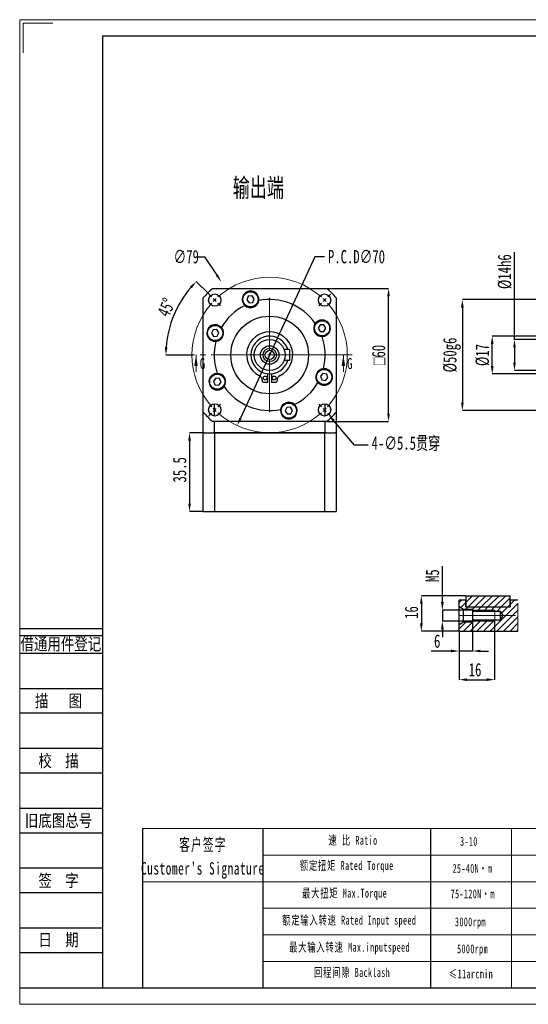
# Model space of a CAD drawing. Header units: millimetres. Extents: x 2117 to 2430, y 242 to 464.
# Tile 1 of 4: x 2117 to 2231, y 242 to 464. Entities that reach past the tile are written whole.
import ezdxf
from ezdxf.enums import TextEntityAlignment as Align

# ---------------------------------------------------------------- set-up
doc = ezdxf.new("R2010")
doc.units = ezdxf.units.MM
for name, pattern in [('CENTER2', [28.575, 19.05, -3.175, 3.175, -3.175]), ('CENTERX2', [20.32, 12.7, -2.54, 2.54, -2.54]), ('PHANTOM', [12.7, 6.35, -1.27, 1.27, -1.27, 1.27, -1.27])]:
    doc.linetypes.add(name, pattern=pattern)
for name, color, linetype in [('2细线层', 4, 'Continuous'), ('3中心线层', 1, 'CENTER2'), ('6文字层', 3, 'Continuous'), ('7标注层', 4, 'Continuous')]:
    doc.layers.add(name, color=color, linetype=linetype)
for name, color, linetype, lineweight in [('SLD-0', 7, 'Continuous', 18), ('图框_外框线', 7, 'Continuous', 18), ('尺寸线层', 3, 'Continuous', 18)]:
    doc.layers.add(name, color=color, linetype=linetype, lineweight=lineweight)
doc.styles.add('SLDTEXTSTYLE0', font='txt', dxfattribs={"width": 0.7})
doc.styles.add('SLDTEXTSTYLE2', font='txt', dxfattribs={"width": 0.7})
doc.styles.add('宋体', font='txt', dxfattribs={"width": 0.8})
doc.styles.add('标准', font='txt', dxfattribs={"width": 0.667})
doc.dimstyles.new('SLDDIMSTYLE0', dxfattribs={"dimtxt": 3, "dimasz": 1.8, "dimexe": 0, "dimexo": 0.0625, "dimgap": 0.75, "dimtad": 0, "dimtih": 1, "dimtoh": 1, "dimlfac": 2, "dimrnd": 1e-09, "dimzin": 12, "dimdsep": 46, "dimtxsty": 'SLDTEXTSTYLE2', "dimsah": 1, "dimcen": 0, "dimadec": 0, "dimazin": 3, "dimtfac": 1, "dimtofl": 0, "dimtmove": 0, "dimatfit": 3, "dimfxl": 1, "dimfrac": 2, "dimtolj": 1, "dimtzin": 12, "dimarcsym": 0})
doc.dimstyles.new('SLDDIMSTYLE1', dxfattribs={"dimtxt": 3, "dimasz": 1.8, "dimexe": 0, "dimexo": 0.0625, "dimgap": 0.75, "dimtad": 1, "dimdec": 4, "dimlfac": 2, "dimzin": 12, "dimdsep": 46, "dimtxsty": 'SLDTEXTSTYLE2', "dimsah": 1, "dimcen": 0.09, "dimazin": 3, "dimtfac": 1, "dimtofl": 0, "dimtmove": 0, "dimatfit": 3, "dimfxl": 1, "dimfrac": 2, "dimtolj": 1, "dimtzin": 12, "dimarcsym": 0})
doc.dimstyles.new('SLDDIMSTYLE2', dxfattribs={"dimtxt": 3, "dimasz": 1.8, "dimexe": 0, "dimexo": 0.0625, "dimgap": 0.75, "dimtad": 1, "dimlfac": 2, "dimrnd": 1e-09, "dimzin": 12, "dimdsep": 46, "dimtxsty": 'SLDTEXTSTYLE2', "dimsah": 1, "dimcen": 0.09, "dimadec": 0, "dimazin": 3, "dimtfac": 1, "dimtofl": 0, "dimtmove": 0, "dimatfit": 3, "dimfxl": 1, "dimfrac": 2, "dimtolj": 1, "dimtzin": 12, "dimarcsym": 0})
doc.dimstyles.new('SLDDIMSTYLE3', dxfattribs={"dimtxt": 3, "dimasz": 1.8, "dimexe": 0, "dimexo": 0.0625, "dimgap": 0.75, "dimtad": 0, "dimtih": 1, "dimtoh": 1, "dimlfac": 2, "dimrnd": 1e-09, "dimzin": 12, "dimdsep": 46, "dimtxsty": 'SLDTEXTSTYLE2', "dimsah": 1, "dimcen": 0, "dimadec": 0, "dimazin": 3, "dimtfac": 1, "dimtofl": 0, "dimtmove": 0, "dimatfit": 3, "dimfxl": 1, "dimfrac": 2, "dimtolj": 1, "dimtzin": 12, "dimarcsym": 0})
doc.dimstyles.new('SLDDIMSTYLE4', dxfattribs={"dimtxt": 3, "dimasz": 1.8, "dimexe": 0, "dimexo": 0.0625, "dimgap": 0.75, "dimtad": 0, "dimtih": 1, "dimtoh": 1, "dimlfac": 2, "dimrnd": 1e-09, "dimzin": 12, "dimdsep": 46, "dimtxsty": 'SLDTEXTSTYLE2', "dimsah": 1, "dimcen": 0, "dimadec": 0, "dimazin": 3, "dimtfac": 1, "dimtofl": 0, "dimtmove": 0, "dimatfit": 3, "dimfxl": 1, "dimfrac": 2, "dimtolj": 1, "dimtzin": 12, "dimarcsym": 0})
doc.dimstyles.new('SLDDIMSTYLE5', dxfattribs={"dimtxt": 3, "dimasz": 1.8, "dimexe": 0, "dimexo": 0.0625, "dimgap": 0.75, "dimtad": 1, "dimlfac": 2, "dimrnd": 1e-09, "dimzin": 12, "dimdsep": 46, "dimtxsty": 'SLDTEXTSTYLE2', "dimsah": 1, "dimcen": 0.09, "dimadec": 0, "dimazin": 3, "dimtfac": 1, "dimtofl": 0, "dimtmove": 0, "dimatfit": 3, "dimfxl": 1, "dimfrac": 2, "dimtolj": 1, "dimarcsym": 0})
doc.dimstyles.new('SLDDIMSTYLE6', dxfattribs={"dimtxt": 3, "dimasz": 1.8, "dimexe": 0, "dimexo": 0.0625, "dimgap": 0.75, "dimtad": 1, "dimlfac": 2, "dimrnd": 1e-09, "dimzin": 12, "dimdsep": 46, "dimtxsty": 'SLDTEXTSTYLE2', "dimsah": 1, "dimcen": 0.09, "dimadec": 0, "dimazin": 3, "dimtfac": 1, "dimtmove": 0, "dimatfit": 0, "dimfxl": 1, "dimfrac": 2, "dimtolj": 1, "dimtzin": 12, "dimarcsym": 0})
doc.dimstyles.new('SLDDIMSTYLE9', dxfattribs={"dimtxt": 3, "dimasz": 1.8, "dimexe": 0, "dimexo": 0.0625, "dimgap": 0.75, "dimtad": 1, "dimlfac": 2, "dimrnd": 1e-09, "dimzin": 12, "dimdsep": 46, "dimtxsty": 'SLDTEXTSTYLE2', "dimsah": 1, "dimcen": 0.09, "dimadec": 0, "dimazin": 3, "dimtfac": 1, "dimtofl": 0, "dimtmove": 0, "dimatfit": 3, "dimfxl": 1, "dimfrac": 2, "dimtolj": 1, "dimarcsym": 0})

# ---------------------------------------------------------------- blocks, each defined once
blk = doc.blocks.new('*D48')
at = {"layer": 'Defpoints', "color": 0}
for p in [(2218.64, 328.42), (2215.64, 326.42), (2215.64, 321.95)]:
    blk.add_point(p, dxfattribs=at)
at = {"layer": '尺寸线层', "color": 0, "lineweight": -2}
for p, q in [((2218.64, 328.36), (2218.64, 321.95)), ((2215.64, 326.36), (2215.64, 321.95)), ((2213.84, 321.95), (2209.33, 321.95)), ((2218.64, 321.95), (2215.64, 321.95)), ((2220.44, 321.95), (2222.24, 321.95))]:
    blk.add_line(p, q, dxfattribs=at)
at = {"layer": '尺寸线层', "color": 0}
for points in [[(2213.84, 321.65), (2213.84, 322.25), (2215.64, 321.95)], [(2220.44, 322.25), (2220.44, 321.65), (2218.64, 321.95)]]:
    blk.add_solid(points, dxfattribs=at)
at = {"layer": '尺寸线层', "color": 0, "insert": (2210.69, 325.7), "char_height": 3, "attachment_point": 2, "style": 'SLDTEXTSTYLE2'}
blk.add_mtext('\\A1;6', dxfattribs=at)
blk = doc.blocks.new('*D49')
at = {"layer": 'Defpoints', "color": 0}
for p in [(2223.64, 328.67), (2215.64, 326.42), (2223.64, 315.5)]:
    blk.add_point(p, dxfattribs=at)
at = {"layer": '尺寸线层', "color": 0, "lineweight": -2}
for p, q in [((2223.64, 328.61), (2223.64, 315.5)), ((2215.64, 326.36), (2215.64, 315.5)), ((2217.44, 315.5), (2221.84, 315.5))]:
    blk.add_line(p, q, dxfattribs=at)
at = {"layer": '尺寸线层', "color": 0}
for points in [[(2217.44, 315.8), (2217.44, 315.2), (2215.64, 315.5)], [(2221.84, 315.2), (2221.84, 315.8), (2223.64, 315.5)]]:
    blk.add_solid(points, dxfattribs=at)
at = {"layer": '尺寸线层', "color": 0, "insert": (2219.22, 319.25), "char_height": 3, "attachment_point": 2, "style": 'SLDTEXTSTYLE2'}
blk.add_mtext('\\A1;16', dxfattribs=at)
blk = doc.blocks.new('*D50')
at = {"layer": 'Defpoints', "color": 0}
for p in [(2162.05, 405.11), (2183.85, 372.16)]:
    blk.add_point(p, dxfattribs=at)
at = {"layer": '尺寸线层', "color": 0, "lineweight": -2}
for p, q in [((2156.29, 410.78), (2158.3, 410.78)), ((2158.3, 410.78), (2161.06, 406.61))]:
    blk.add_line(p, q, dxfattribs=at)
at = {"layer": '尺寸线层', "color": 0}
blk.add_solid([(2160.81, 406.44), (2161.31, 406.77), (2162.05, 405.11)], dxfattribs=at)
at = {"layer": '尺寸线层', "color": 0, "insert": (2151.29, 412.28), "char_height": 3, "attachment_point": 1, "style": 'SLDTEXTSTYLE2'}
blk.add_mtext('\\A1;∅79', dxfattribs=at)
blk = doc.blocks.new('*D51')
at = {"layer": 'Defpoints', "color": 0}
for p in [(2159.25, 402.34), (2161.9, 399.68), (2150.36, 394.69), (2155.79, 388.63), (2189.32, 388.63)]:
    blk.add_point(p, dxfattribs=at)
at = {"layer": '尺寸线层', "color": 0, "lineweight": -2}
for p, q in [((2159.21, 402.38), (2156.41, 405.17)), ((2155.73, 388.63), (2149.56, 388.63))]:
    blk.add_line(p, q, dxfattribs=at)
blk.add_arc((2172.95, 388.63), 23.39, 139.4108, 175.5892, dxfattribs=at)
at = {"layer": '尺寸线层', "color": 0}
for points in [[(2155.41, 403.65), (2154.97, 404.06), (2156.41, 405.17)], [(2149.33, 390.45), (2149.93, 390.42), (2149.56, 388.63)]]:
    blk.add_solid(points, dxfattribs=at)
at = {"layer": '尺寸线层', "color": 0, "insert": (2147.48, 398.22), "char_height": 3, "attachment_point": 1, "rotation": 65.1765, "style": 'SLDTEXTSTYLE2'}
blk.add_mtext('\\A1;45%%d', dxfattribs=at)
blk = doc.blocks.new('*D52')
at = {"layer": 'Defpoints', "color": 0}
for p in [(2185.8, 403.63), (2199.73, 403.63), (2185.8, 373.63)]:
    blk.add_point(p, dxfattribs=at)
at = {"layer": '尺寸线层', "color": 0, "lineweight": -2}
for p, q in [((2185.86, 403.63), (2199.73, 403.63)), ((2199.73, 375.43), (2199.73, 401.83)), ((2185.86, 373.63), (2199.73, 373.63))]:
    blk.add_line(p, q, dxfattribs=at)
at = {"layer": '尺寸线层', "color": 0}
for points in [[(2200.03, 401.83), (2199.43, 401.83), (2199.73, 403.63)], [(2199.43, 375.43), (2200.03, 375.43), (2199.73, 373.63)]]:
    blk.add_solid(points, dxfattribs=at)
at = {"layer": '尺寸线层', "color": 0, "insert": (2195.98, 388.63), "char_height": 3, "attachment_point": 2, "rotation": 90, "style": 'SLDTEXTSTYLE2'}
blk.add_mtext('\\A1;{\\fGDT;o}60', dxfattribs=at)
blk = doc.blocks.new('*D53')
at = {"layer": 'Defpoints', "color": 0}
for p in [(2157.95, 371.13), (2154.9, 353.38), (2157.95, 353.38)]:
    blk.add_point(p, dxfattribs=at)
at = {"layer": '尺寸线层', "color": 0, "lineweight": -2}
for p, q in [((2157.89, 371.13), (2154.9, 371.13)), ((2154.9, 369.33), (2154.9, 355.18)), ((2157.89, 353.38), (2154.9, 353.38))]:
    blk.add_line(p, q, dxfattribs=at)
at = {"layer": '尺寸线层', "color": 0}
for points in [[(2155.2, 369.33), (2154.6, 369.33), (2154.9, 371.13)], [(2154.6, 355.18), (2155.2, 355.18), (2154.9, 353.38)]]:
    blk.add_solid(points, dxfattribs=at)
at = {"layer": '尺寸线层', "color": 0, "insert": (2151.15, 362.77), "char_height": 3, "attachment_point": 2, "rotation": 90, "style": 'SLDTEXTSTYLE2'}
blk.add_mtext('\\A1;35.5', dxfattribs=at)
blk = doc.blocks.new('*D54')
at = {"layer": 'Defpoints', "color": 0}
for p in [(2180.28, 404.53), (2165.63, 372.74)]:
    blk.add_point(p, dxfattribs=at)
at = {"layer": '尺寸线层', "color": 0, "lineweight": -2}
for p, q in [((2183.16, 410.78), (2166.38, 374.38)), ((2185.33, 410.78), (2183.16, 410.78))]:
    blk.add_line(p, q, dxfattribs=at)
at = {"layer": '尺寸线层', "color": 0}
blk.add_solid([(2166.11, 374.5), (2166.65, 374.25), (2165.63, 372.74)], dxfattribs=at)
at = {"layer": '尺寸线层', "color": 0, "insert": (2186.08, 412.28), "char_height": 3, "attachment_point": 1, "style": 'SLDTEXTSTYLE2'}
blk.add_mtext('\\A1;P.C.D∅70', dxfattribs=at)
blk = doc.blocks.new('*D55')
at = {"layer": 'Defpoints', "color": 0}
for p in [(2184.44, 377.31), (2186.21, 375.21)]:
    blk.add_point(p, dxfattribs=at)
at = {"layer": '尺寸线层', "color": 0, "lineweight": -2}
for p, q in [((2192.06, 368.32), (2187.38, 373.84)), ((2195.17, 368.32), (2192.06, 368.32))]:
    blk.add_line(p, q, dxfattribs=at)
at = {"layer": '尺寸线层', "color": 0}
blk.add_solid([(2187.61, 374.03), (2187.15, 373.64), (2186.21, 375.21)], dxfattribs=at)
at = {"layer": '尺寸线层', "color": 0, "insert": (2195.92, 370.29), "char_height": 3, "attachment_point": 1, "style": 'SLDTEXTSTYLE2'}
blk.add_mtext('\\A1;4-∅5.5贯穿', dxfattribs=at)
blk = doc.blocks.new('SW_CENTERMARKSYMBOL_0')
at = {"layer": 'SLD-0', "color": 0}
for p, q in [((-0.71, 0.71), (-1.33, 1.33)), ((0, 0), (-0.35, 0.35)), ((0, 0), (0.35, -0.35)), ((12.37, -11.37), (12.37, 0.5)), ((24.75, 0), (24.4, -0.35)), ((24.75, 0), (25.1, 0.35)), ((25.46, 0.71), (26.07, 1.33)), ((0.71, -0.71), (1.33, -1.33)), ((24.04, -0.71), (23.42, -1.33)), ((11.37, -12.37), (-0.5, -12.37)), ((12.37, -12.37), (11.87, -12.37)), ((12.37, -12.37), (12.37, -11.87)), ((12.37, -12.37), (12.37, -12.87)), ((12.37, -12.37), (12.87, -12.37)), ((13.37, -12.37), (25.25, -12.37)), ((12.37, -13.37), (12.37, -25.25)), ((0, -24.75), (0.35, -24.4)), ((0.71, -24.04), (1.33, -23.42)), ((24.04, -24.04), (23.42, -23.42)), ((24.75, -24.75), (24.4, -24.4)), ((-0.71, -25.46), (-1.33, -26.07)), ((0, -24.75), (-0.35, -25.1)), ((24.75, -24.75), (25.1, -25.1)), ((25.46, -25.46), (26.07, -26.07))]:
    blk.add_line(p, q, dxfattribs=at)
for start, end in [(48.274, 131.726), (133.363, 135), (45, 46.637), (43.363, 45), (138.274, 221.726), (135, 136.637), (318.274, 41.726), (223.363, 225), (315, 316.637), (225, 226.637), (228.274, 311.726), (313.363, 315)]:
    blk.add_arc((12.37, -12.37), 17.5, start, end, dxfattribs=at)
blk = doc.blocks.new('SW_CENTERMARKSYMBOL_1')
at = {"layer": 'SLD-0', "color": 0}
for p, q in [((-0.71, 0.71), (-0.94, 0.94)), ((0, 0), (-0.35, 0.35)), ((0, 0), (0.35, -0.35)), ((12.37, -11.37), (12.37, 0.5)), ((24.75, 0), (24.4, -0.35)), ((24.75, 0), (25.1, 0.35)), ((25.46, 0.71), (25.69, 0.94)), ((0.71, -0.71), (0.94, -0.94)), ((24.04, -0.71), (23.81, -0.94)), ((11.37, -12.37), (-0.5, -12.37)), ((12.37, -12.37), (11.87, -12.37)), ((12.37, -12.37), (12.37, -11.87)), ((12.37, -12.37), (12.37, -12.87)), ((12.37, -12.37), (12.87, -12.37)), ((13.37, -12.37), (25.25, -12.37)), ((12.37, -13.37), (12.37, -25.25)), ((0, -24.75), (0.35, -24.4)), ((0.71, -24.04), (0.94, -23.81)), ((24.04, -24.04), (23.81, -23.81)), ((24.75, -24.75), (24.4, -24.4)), ((-0.71, -25.46), (-0.94, -25.69)), ((0, -24.75), (-0.35, -25.1)), ((24.75, -24.75), (25.1, -25.1)), ((25.46, -25.46), (25.69, -25.69))]:
    blk.add_line(p, q, dxfattribs=at)
for start, end in [(48.274, 131.726), (133.363, 135), (45, 46.637), (43.363, 45), (138.274, 221.726), (135, 136.637), (318.274, 41.726), (223.363, 225), (315, 316.637), (225, 226.637), (228.274, 311.726), (313.363, 315)]:
    blk.add_arc((12.37, -12.37), 17.5, start, end, dxfattribs=at)
blk = doc.blocks.new('*D56')
at = {"layer": 'Defpoints', "color": 0}
for p in [(2233.89, 392.13), (2228.1, 385.13), (2233.89, 385.13)]:
    blk.add_point(p, dxfattribs=at)
at = {"layer": '尺寸线层', "color": 0, "lineweight": -2}
for p, q in [((2228.1, 392.13), (2228.1, 411.78)), ((2233.83, 392.13), (2228.1, 392.13)), ((2228.1, 390.33), (2228.1, 386.93)), ((2233.83, 385.13), (2228.1, 385.13))]:
    blk.add_line(p, q, dxfattribs=at)
at = {"layer": '尺寸线层', "color": 0}
for points in [[(2228.4, 390.33), (2227.8, 390.33), (2228.1, 392.13)], [(2227.8, 386.93), (2228.4, 386.93), (2228.1, 385.13)]]:
    blk.add_solid(points, dxfattribs=at)
at = {"layer": '尺寸线层', "color": 0, "insert": (2224.35, 407.4), "char_height": 3, "attachment_point": 2, "rotation": 90, "style": 'SLDTEXTSTYLE2'}
blk.add_mtext('\\A1;%%c14h6', dxfattribs=at)
blk = doc.blocks.new('*D57')
at = {"layer": 'Defpoints', "color": 0}
for p in [(2223.09, 392.88), (2248.89, 392.88), (2248.89, 384.38)]:
    blk.add_point(p, dxfattribs=at)
at = {"layer": '尺寸线层', "color": 0, "lineweight": -2}
for p, q in [((2248.83, 392.88), (2223.09, 392.88)), ((2223.09, 386.18), (2223.09, 391.08)), ((2248.83, 384.38), (2223.09, 384.38))]:
    blk.add_line(p, q, dxfattribs=at)
at = {"layer": '尺寸线层', "color": 0}
for points in [[(2223.39, 391.08), (2222.79, 391.08), (2223.09, 392.88)], [(2222.79, 386.18), (2223.39, 386.18), (2223.09, 384.38)]]:
    blk.add_solid(points, dxfattribs=at)
at = {"layer": '尺寸线层', "color": 0, "insert": (2219.34, 388.63), "char_height": 3, "attachment_point": 2, "rotation": 90, "style": 'SLDTEXTSTYLE2'}
blk.add_mtext('\\A1;%%c17', dxfattribs=at)
blk = doc.blocks.new('*D73')
at = {"layer": 'Defpoints', "color": 0}
for p in [(2249.89, 401.13), (2216.36, 376.13), (2249.89, 376.13)]:
    blk.add_point(p, dxfattribs=at)
at = {"layer": '尺寸线层', "color": 0, "lineweight": -2}
for p, q in [((2249.83, 401.13), (2216.36, 401.13)), ((2216.36, 399.33), (2216.36, 377.93)), ((2249.83, 376.13), (2216.36, 376.13))]:
    blk.add_line(p, q, dxfattribs=at)
at = {"layer": '尺寸线层', "color": 0}
for points in [[(2216.66, 399.33), (2216.06, 399.33), (2216.36, 401.13)], [(2216.06, 377.93), (2216.66, 377.93), (2216.36, 376.13)]]:
    blk.add_solid(points, dxfattribs=at)
at = {"layer": '尺寸线层', "color": 0, "insert": (2212.04, 388.63), "char_height": 3, "attachment_point": 2, "rotation": 90, "style": 'SLDTEXTSTYLE2'}
blk.add_mtext('\\A1;%%c50g6', dxfattribs=at)
blk = doc.blocks.new('SW_HATCH_0')
at = {"color": 0, "linetype": 'Continuous', "lineweight": 18}
for p, q in [((0, 0), (-0.5, -0.5)), ((1, 1), (1, 1)), ((2.5, 1), (1, -0.5)), ((3.99, 1), (1.49, -1.5)), ((5.49, 1), (2.99, -1.5)), ((6.99, 1), (4.49, -1.5)), ((8.48, 1), (5.98, -1.5)), ((9.98, 1), (7.48, -1.5)), ((11, 0.52), (8.98, -1.5)), ((11.97, 0), (11, -0.98)), ((1, -0.5), (-0.14, -1.63)), ((1.49, -1.5), (0.99, -2)), ((2.99, -1.5), (2.49, -2)), ((4.49, -1.5), (3.54, -2.45)), ((5.98, -1.5), (5.03, -2.45)), ((12.74, -0.73), (6.47, -7)), ((7.48, -1.5), (6.53, -2.45)), ((8.98, -1.5), (8.03, -2.45)), ((10.47, -1.5), (9.01, -2.97)), ((11, -0.98), (10.47, -1.5)), ((12.74, -2.23), (7.97, -7)), ((12.74, -3.73), (9.46, -7)), ((0.99, -5), (-0.5, -6.49)), ((2.48, -5), (0.48, -7)), ((4.43, -4.55), (1.98, -7)), ((2.93, -4.55), (2.5, -4.99)), ((5.93, -4.55), (3.48, -7)), ((7.42, -4.55), (4.97, -7)), ((12.74, -5.22), (10.96, -7)), ((12.74, -6.72), (12.46, -7))]:
    blk.add_line(p, q, dxfattribs=at)
blk = doc.blocks.new('*D81')
at = {"layer": 'Defpoints', "color": 0}
for p in [(2217.14, 334.42), (2207.12, 326.42), (2215.64, 326.42)]:
    blk.add_point(p, dxfattribs=at)
at = {"layer": '尺寸线层', "color": 0, "lineweight": -2}
for p, q in [((2217.08, 334.42), (2207.12, 334.42)), ((2207.12, 332.62), (2207.12, 328.22)), ((2215.58, 326.42), (2207.12, 326.42))]:
    blk.add_line(p, q, dxfattribs=at)
at = {"layer": '尺寸线层', "color": 0}
for points in [[(2207.42, 332.62), (2206.82, 332.62), (2207.12, 334.42)], [(2206.82, 328.22), (2207.42, 328.22), (2207.12, 326.42)]]:
    blk.add_solid(points, dxfattribs=at)
at = {"layer": '尺寸线层', "color": 0, "insert": (2203.37, 330.63), "char_height": 3, "attachment_point": 2, "rotation": 90, "style": 'SLDTEXTSTYLE2'}
blk.add_mtext('\\A1;16', dxfattribs=at)
blk = doc.blocks.new('*D82')
at = {"layer": 'Defpoints', "color": 0}
for p in [(2218.64, 331.17), (2211.86, 328.67), (2218.64, 328.67)]:
    blk.add_point(p, dxfattribs=at)
at = {"layer": '尺寸线层', "color": 0, "lineweight": -2}
for p, q in [((2211.86, 332.97), (2211.86, 341.08)), ((2218.58, 331.17), (2211.86, 331.17)), ((2211.86, 331.17), (2211.86, 328.67)), ((2218.58, 328.67), (2211.86, 328.67)), ((2211.86, 326.87), (2211.86, 325.07))]:
    blk.add_line(p, q, dxfattribs=at)
at = {"layer": '尺寸线层', "color": 0}
for points in [[(2211.56, 332.97), (2212.16, 332.97), (2211.86, 331.17)], [(2212.16, 326.87), (2211.56, 326.87), (2211.86, 328.67)]]:
    blk.add_solid(points, dxfattribs=at)
at = {"layer": '尺寸线层', "color": 0, "insert": (2208.11, 338.93), "char_height": 3, "attachment_point": 2, "rotation": 90, "style": 'SLDTEXTSTYLE2'}
blk.add_mtext('\\A1;M5', dxfattribs=at)

msp = doc.modelspace()

# ---------------------------------------------------------------- linework, layer by layer
at = {"color": 7, "linetype": 'Continuous', "lineweight": 25}
for p, q in [((2157.951022, 375.787256), (2157.951022, 401.482586)), ((2160.103357, 403.63492), (2185.798687, 403.63492)), ((2168.124175, 401.853231), (2167.782989, 401.063806)), ((2168.97843, 401.952467), (2168.124175, 401.853231)), ((2169.491499, 401.262278), (2168.97843, 401.952467)), ((2187.951022, 401.482586), (2187.951022, 375.787256)), ((2167.782989, 401.063806), (2168.296057, 400.373617)), ((2168.296057, 400.373617), (2169.150313, 400.472853)), ((2169.150313, 400.472853), (2169.491499, 401.262278)), ((2184.326858, 395.395077), (2183.896858, 394.650295)), ((2185.186858, 395.395077), (2184.326858, 395.395077)), ((2185.616858, 394.650295), (2185.186858, 395.395077)), ((2160.199769, 394.321218), (2159.806874, 393.556213)), ((2159.806874, 393.556213), (2160.27294, 392.833453)), ((2161.058732, 394.363463), (2160.199769, 394.321218)), ((2160.27294, 392.833453), (2161.131901, 392.875698)), ((2161.524797, 393.640703), (2161.058732, 394.363463)), ((2161.131901, 392.875698), (2161.524797, 393.640703)), ((2183.896858, 394.650295), (2184.326858, 393.905513)), ((2184.326858, 393.905513), (2185.186858, 393.905513)), ((2185.186858, 393.905513), (2185.616858, 394.650295)), ((2177.451022, 389.884921), (2176.220196, 389.884921)), ((2177.451022, 389.884921), (2177.451022, 387.384921)), ((2177.451022, 387.384921), (2176.220196, 387.384921)), ((2172.526022, 382.506224), (2172.526022, 384.406224)), ((2173.376022, 384.406224), (2173.376022, 382.506224)), ((2184.958038, 384.485153), (2184.392377, 383.837366)), ((2184.392377, 383.837366), (2184.670548, 383.023596)), ((2185.801868, 384.319171), (2184.958038, 384.485153)), ((2186.080038, 383.505401), (2185.801868, 384.319171)), ((2160.807452, 383.410455), (2160.291372, 382.722515)), ((2160.291372, 382.722515), (2160.629105, 381.931606)), ((2160.629105, 381.931606), (2161.48292, 381.828638)), ((2161.661265, 383.307487), (2160.807452, 383.410455)), ((2161.48292, 381.828638), (2161.998999, 382.516579)), ((2161.998999, 382.516579), (2161.661265, 383.307487)), ((2171.276022, 382.88628), (2171.276022, 382.756224)), ((2171.526022, 382.506224), (2172.526022, 382.506224)), ((2173.376022, 382.506224), (2174.376022, 382.506224)), ((2174.626022, 382.756224), (2174.626022, 382.88628)), ((2184.670548, 383.023596), (2185.514378, 382.857613)), ((2185.514378, 382.857613), (2186.080038, 383.505401)), ((2160.451022, 377.6298), (2160.451022, 374.891303)), ((2185.451022, 374.891303), (2185.451022, 377.6298)), ((2157.951022, 371.134921), (2157.951022, 375.787256)), ((2176.802399, 376.83191), (2176.405635, 376.068904)), ((2176.405635, 376.068904), (2176.868036, 375.343794)), ((2177.661564, 376.869806), (2176.802399, 376.83191)), ((2176.868036, 375.343794), (2177.727201, 375.381689)), ((2178.123965, 376.144695), (2177.661564, 376.869806)), ((2177.727201, 375.381689), (2178.123965, 376.144695)), ((2187.951022, 375.787256), (2187.951022, 371.134921)), ((2185.798687, 373.634921), (2160.103357, 373.634921)), ((2160.451022, 373.634921), (2160.451022, 371.134921)), ((2185.451022, 371.134921), (2185.451022, 373.634921)), ((2158.170245, 371.134921), (2157.951022, 371.134921)), ((2157.951022, 353.38492), (2157.951022, 371.134921)), ((2158.170245, 371.134921), (2160.231799, 371.134921)), ((2160.451022, 371.134921), (2160.231799, 371.134921)), ((2185.451022, 371.134921), (2160.451022, 371.134921)), ((2160.491086, 371.134921), (2160.491086, 353.38492)), ((2160.491086, 371.134921), (2185.410957, 371.134921)), ((2185.410957, 353.38492), (2185.410957, 371.134921)), ((2185.670245, 371.134921), (2185.451022, 371.134921)), ((2185.670245, 371.134921), (2187.731798, 371.134921)), ((2187.951022, 371.134921), (2187.731798, 371.134921)), ((2187.951022, 371.134921), (2187.951022, 353.38492)), ((2157.951022, 353.38492), (2160.491086, 353.38492)), ((2160.491086, 353.38492), (2185.410957, 353.38492)), ((2185.410957, 353.38492), (2187.951022, 353.38492)), ((2217.14311, 333.418717), (2215.643111, 333.418717)), ((2215.643111, 331.996067), (2215.643111, 333.418717)), ((2217.14311, 334.418716), (2217.14311, 331.918717)), ((2217.14311, 334.418716), (2227.143112, 334.418716)), ((2217.14311, 331.918717), (2217.14311, 333.418717)), ((2227.143112, 331.918717), (2227.143112, 334.418716)), ((2228.882517, 333.418717), (2227.143112, 333.418717)), ((2227.143112, 333.418717), (2227.143112, 331.918717)), ((2215.643111, 331.996067), (2216.643113, 331.418717)), ((2215.643111, 327.841366), (2215.643111, 331.996067)), ((2216.643113, 331.418717), (2218.643113, 331.418717)), ((2216.643113, 328.418717), (2216.643113, 331.418717)), ((2217.14311, 331.918717), (2227.143112, 331.918717)), ((2218.643113, 331.418717), (2218.643113, 330.968717)), ((2218.643113, 330.968717), (2224.843112, 330.968717)), ((2218.643113, 330.968717), (2218.643113, 328.868717)), ((2224.843112, 330.968717), (2225.474016, 329.918717)), ((2224.843112, 330.968717), (2224.843112, 328.868717)), ((2216.643113, 328.418717), (2215.643111, 327.841366)), ((2218.643113, 328.418717), (2216.643113, 328.418717)), ((2218.643113, 328.868717), (2218.643113, 328.418717)), ((2224.843112, 328.868717), (2218.643113, 328.868717)), ((2225.474016, 329.918717), (2224.843112, 328.868717)), ((2215.643111, 326.418716), (2215.643111, 327.841366)), ((2215.643111, 326.418716), (2228.882517, 326.418716))]:
    msp.add_line(p, q, dxfattribs=at)
at = {"color": 7, "linetype": 'Continuous', "lineweight": 18}
for p, q in [((2156.351022, 384.834921), (2156.351022, 388.634921)), ((2189.551022, 384.834921), (2189.551022, 388.634921))]:
    msp.add_line(p, q, dxfattribs=at)
at = {"color": 7, "linetype": 'PHANTOM', "lineweight": 18}
msp.add_line((2228.882517, 326.418716), (2228.882517, 333.418717), dxfattribs=at)
for p, q in [((2171.375087, 281.955184), (2171.375087, 246.105309)), ((2209.215599, 281.955184), (2209.215599, 246.105309))]:
    msp.add_line(p, q)
at = {"color": 7, "linetype": 'Continuous', "lineweight": 25}
for centre, radius in [((2160.576653, 401.009289), 1.375), ((2168.637244, 401.163042), 1.75), ((2168.637244, 401.163042), 1.7), ((2185.325391, 401.009289), 1.375), ((2172.951022, 388.634921), 8.75), ((2160.665836, 393.598458), 1.75), ((2160.665836, 393.598458), 1.7), ((2184.756858, 394.650295), 1.75), ((2184.756858, 394.650295), 1.7), ((2172.951022, 388.634921), 3.5), ((2172.951022, 388.634921), 2.07735), ((2172.951022, 388.634921), 1.5), ((2172.951022, 388.634921), 1.05), ((2161.145185, 382.619547), 1.75), ((2161.145185, 382.619547), 1.7), ((2171.951022, 383.456224), 0.425), ((2173.951022, 383.456224), 0.425), ((2185.236208, 383.671383), 1.75), ((2185.236208, 383.671383), 1.7), ((2160.576653, 376.260552), 1.375), ((2177.2648, 376.1068), 1.75), ((2177.2648, 376.1068), 1.7), ((2185.325391, 376.260552), 1.375)]:
    msp.add_circle(centre, radius, dxfattribs=at)
for centre, radius, start, end in [((2172.951022, 388.634921), 19.75, 130.58041866, 139.41958134), ((2168.637244, 401.163042), 1.875, 351.64941185, 226.35058815), ((2172.951022, 388.634921), 19.75, 40.58041866, 49.41958134), ((2172.951022, 388.634921), 12.5, 116.65638526, 150.34361474), ((2168.637244, 401.163042), 1.875, 226.35058815, 351.64941185), ((2172.951022, 388.634921), 12.5, 34.65638526, 101.34361474), ((2160.665836, 393.598458), 1.875, 40.64941185, 275.35058815), ((2160.665836, 393.598458), 1.875, 275.35058815, 40.64941185), ((2184.756858, 394.650295), 1.875, 144.35058815, 269.64941185), ((2184.756858, 394.650295), 1.875, 269.64941185, 144.35058815), ((2172.951022, 388.634921), 5.2, 296.96771554, 243.03228446), ((2172.951022, 388.634921), 4.25, 17.10463518, 342.89536482), ((2172.951022, 388.634921), 12.5, 345.65638526, 19.34361474), ((2172.951022, 388.634921), 12.5, 165.65638526, 199.34361474), ((2161.145185, 382.619547), 1.875, 89.64941185, 324.35058815), ((2161.145185, 382.619547), 1.875, 324.35058815, 89.64941185), ((2170.026022, 382.88628), 1.25, 0, 63.03228446), ((2175.876022, 382.88628), 1.25, 116.96771554, 180), ((2185.236208, 383.671383), 1.875, 95.35058815, 220.64941185), ((2185.236208, 383.671383), 1.875, 220.64941185, 95.35058815), ((2172.951022, 388.634921), 12.5, 214.65638526, 281.34361474), ((2171.526022, 382.756224), 0.25, 180, 270), ((2174.376022, 382.756224), 0.25, 270, 0), ((2172.951022, 388.634921), 12.5, 296.65638526, 330.34361474), ((2177.2648, 376.1068), 1.875, 171.64941185, 46.35058815), ((2177.2648, 376.1068), 1.875, 46.35058815, 171.64941185), ((2172.951022, 388.634921), 19.75, 220.58041866, 229.41958134), ((2172.951022, 388.634921), 19.75, 310.58041866, 319.41958134)]:
    msp.add_arc(centre, radius, start, end, dxfattribs=at)
at = {"color": 7, "linetype": 'Continuous', "lineweight": 18}
for points in [[(2156.351022, 388.634921), (2155.951022, 386.134921), (2156.751022, 386.134921)], [(2189.551022, 388.634921), (2189.151022, 386.134921), (2189.951022, 386.134921)]]:
    msp.add_solid(points, dxfattribs=at)
at = {"layer": '2细线层'}
for p, q in [((2116.721332, 327.037474), (2135.295924, 327.037474)), ((2116.721332, 325.450689), (2135.295924, 325.450689)), ((2116.721332, 321.483726), (2135.295924, 321.483726)), ((2116.721332, 313.549801), (2135.295924, 313.549801)), ((2116.721332, 307.996054), (2135.295924, 307.996054)), ((2116.721332, 300.062129), (2135.295924, 300.062129)), ((2116.721332, 294.508381), (2135.295924, 294.508381)), ((2116.721332, 286.574456), (2135.295924, 286.574456)), ((2116.721332, 281.020709), (2135.295924, 281.020709)), ((2116.721332, 273.086784), (2135.295924, 273.086784)), ((2116.721332, 267.533036), (2135.295924, 267.533036)), ((2116.721332, 259.599111), (2135.295924, 259.599111)), ((2116.721332, 254.045364), (2135.295924, 254.045364)), ((2116.721332, 246.111439), (2135.295924, 246.111439))]:
    msp.add_line(p, q, dxfattribs=at)
at = {"layer": '3中心线层', "linetype": 'PHANTOM', "lineweight": 18}
msp.add_line((2191.551022, 388.634921), (2154.351022, 388.634921), dxfattribs=at)
at = {"layer": '7标注层', "color": 0}
msp.add_line((2144.331956, 281.955184), (2144.331956, 246.111439), dxfattribs=at)
at = {"layer": 'SLD-0'}
for p, q in [((2218.643113, 331.168717), (2223.643112, 331.168717)), ((2223.643112, 328.668717), (2223.643112, 331.168717)), ((2218.643113, 328.668717), (2223.643112, 328.668717)), ((2227.447826, 281.955184), (2227.447826, 246.115516))]:
    msp.add_line(p, q, dxfattribs=at)
at = {"layer": 'SLD-0', "linetype": 'CENTERX2'}
msp.add_line((2215.643111, 329.918717), (2230.175842, 329.918717), dxfattribs=at)
at = {"layer": '图框_外框线'}
for p, q in [((2144.331956, 281.955184), (2426.525275, 281.955184)), ((2171.375087, 275.974641), (2329.973529, 275.974641)), ((2144.331956, 269.994099), (2426.525275, 269.994099)), ((2171.375087, 264.013556), (2426.525275, 264.013556)), ((2171.375087, 258.033013), (2426.525275, 258.033013)), ((2171.375087, 252.05247), (2426.525275, 252.05247))]:
    msp.add_line(p, q, dxfattribs=at)
at = {"layer": '图框_外框线', "color": 3}
msp.add_lwpolyline([(2116.627376, 242.377729), (2430.258985, 242.377729), (2430.258985, 464.160081), (2116.627376, 464.160081)], close=True, dxfattribs=at)
msp.add_lwpolyline([(2117.374118, 456.692662), (2117.374118, 463.413339), (2124.094795, 463.413339)], dxfattribs=at)
at = {"layer": '图框_外框线', "color": 3, "lineweight": 25}
msp.add_lwpolyline([(2135.295924, 246.111439), (2426.525275, 246.111439), (2426.525275, 460.426372), (2135.295924, 460.426372)], close=True, dxfattribs=at)

# ---------------------------------------------------------------- block references
at = {"color": 7, "linetype": 'Continuous', "lineweight": 18}
msp.add_blockref('SW_HATCH_0', (2216.146446, 333.418717), dxfattribs=at)
at = {"layer": '3中心线层'}
msp.add_blockref('SW_CENTERMARKSYMBOL_1', (2160.576653, 401.009289), dxfattribs=at)
at = {"layer": 'SLD-0'}
msp.add_blockref('SW_CENTERMARKSYMBOL_0', (2160.576653, 401.009289), dxfattribs=at)

# ---------------------------------------------------------------- texts
at = {"color": 7, "linetype": 'Continuous', "char_height": 2.5, "attachment_point": 1, "style": 'SLDTEXTSTYLE2'}
for insert in [(2157.196931, 387.956728), (2190.396931, 387.956728)]:
    msp.add_mtext('G', dxfattribs=dict(at, insert=insert))
at = {"layer": '6文字层', "color": 3, "style": '宋体', "width": 0.8}
for s, p in [('借通用件登记', (2125.907903, 323.572399)), ('描   图', (2125.378518, 310.772928)), ('校  描', (2125.378518, 297.285255)), ('旧底图总号', (2125.378518, 283.797583)), ('签  字', (2125.378518, 270.30991)), ('日  期', (2125.383465, 256.901423))]:
    msp.add_text(s, height=2.7768737, dxfattribs=at).set_placement(p, align=Align.MIDDLE)
at = {"layer": 'SLD-0', "insert": (2164.620364, 428.457198), "char_height": 4.2333333, "attachment_point": 1, "style": 'SLDTEXTSTYLE0'}
msp.add_mtext('输出端', dxfattribs=at)
at = {"layer": 'SLD-0', "color": 1, "attachment_point": 2, "line_spacing_factor": 1.15057, "style": '标准'}
for s, insert, char_height, width in [("\\T1.1;客户签字\\PCustomer's Signature", (2157.900135, 279.742338), 2.79092003, 34.71933291), ('\\T1.1;速 比 Ratio', (2191.713225, 280.310705), 1.99351431, 16.28882729), ('\\T1.1;\\pxqc;3-10', (2217.839241, 280.08077), 1.99351431, 8.4760062), ('\\T1.1;额定扭矩 Rated Torque', (2190.311973, 274.639585), 1.99351431, 35.39430023), ('\\T1.1;25-40N·m', (2218.629905, 273.985826), 1.99351431, 16.5115305), ('\\T1.1;最大扭矩 Max.Torque', (2189.821535, 268.408353), 1.99351431, 23.53145641), ('\\T1.1;75-120N·m', (2218.700645, 268.259592), 1.99351431, 19.82640744), ('\\T1.1;额定输入转速 Rated Input speed', (2190.872474, 262.317146), 1.99351431, 31.28491196), ('\\T1.1;3000rpm', (2218.18403, 261.954519), 1.99351431, 13.73612204), ('\\T1.1;最大输入转速 Max.inputspeed ', (2190.942536, 256.225943), 1.99351431, 31.46564456), ('\\T1.1;5000rpm', (2218.659806, 255.867479), 1.99351431, 43.58980307), ('\\T1.1;回程间隙 Backlash', (2191.503037, 250.554823), 1.99351431, 25.51368746), ('\\T1.1;≤11arcmin ', (2218.295271, 250.224561), 1.99351431, 15.33507706)]:
    msp.add_mtext(s, dxfattribs=dict(at, insert=insert, char_height=char_height, width=width))

# ---------------------------------------------------------------- dimensions: what is measured, and where the dimension line sits
at = {"layer": '尺寸线层'}
for base, p1, p2, text, dimstyle, picture, middle in [((2228.101871, 385.134921), (2233.887572, 392.134921), (2233.887572, 385.134921), '%%c<>h6', 'SLDDIMSTYLE5', '*D56', (2228.101871, 407.396051)), ((2199.72651, 403.634921), (2185.798687, 373.634921), (2185.798687, 403.634921), '{\\fGDT;o}<>', 'SLDDIMSTYLE2', '*D52', (2199.72651, 388.634921)), ((2216.35554, 376.134921), (2249.887572, 401.134921), (2249.887572, 376.134921), '%%c<>g6', 'SLDDIMSTYLE9', '*D73', (2216.35554, 388.634921)), ((2223.090283, 392.884921), (2248.887572, 384.384921), (2248.887572, 392.884921), '%%c<>', 'SLDDIMSTYLE2', '*D57', (2223.090283, 388.634921)), ((2211.855871, 328.668717), (2218.643111, 331.168717), (2218.643111, 328.668717), 'M5', 'SLDDIMSTYLE6', '*D82', (2211.855871, 338.932613))]:
    dim = msp.add_linear_dim(base=base, p1=p1, p2=p2, angle=90, text=text, dimstyle=dimstyle, dxfattribs=at)
    dim.commit()
    dim.dimension.update_dxf_attribs({"geometry": picture, "text_midpoint": middle, "dimtype": 160})
dim = msp.add_diameter_dim_2p(p1=(2183.847382, 372.162767), p2=(2162.054662, 405.107074), dimstyle='SLDDIMSTYLE0', dxfattribs=at)
dim.commit()
dim.dimension.update_dxf_attribs({"geometry": '*D50', "text_midpoint": (2153.416691, 410.781033), "dimtype": 163})
for p1, p2, text, dimstyle, picture, middle in [((2180.276898, 404.527735), (2165.625146, 372.742107), 'P.C.D<>', 'SLDDIMSTYLE3', '*D54', (2191.980059, 410.781033)), ((2184.436353, 377.309475), (2186.214428, 375.21163), '4-<>贯穿', 'SLDDIMSTYLE4', '*D55', (2203.258879, 368.319926))]:
    dim = msp.add_diameter_dim_2p(p1=p1, p2=p2, text=text, dimstyle=dimstyle, dxfattribs=at)
    dim.commit()
    dim.dimension.update_dxf_attribs({"geometry": picture, "text_midpoint": middle, "dimtype": 163})
dim = msp.add_angular_dim_2l(base=(2150.360523, 394.688027), line1=((2189.319579, 388.634921), (2155.793647, 388.634921)), line2=((2159.250828, 402.335115), (2161.902478, 399.683464)), dimstyle='SLDDIMSTYLE1', dxfattribs=at)
dim.commit()
dim.dimension.update_dxf_attribs({"geometry": '*D51', "text_midpoint": (2151.72449, 398.453529), "dimtype": 162})
for base, p1, p2, picture, middle in [((2154.903251, 353.384921), (2157.951022, 371.134921), (2157.951022, 353.384921), '*D53', (2154.903251, 362.774225)), ((2207.122593, 326.418717), (2217.143111, 334.418717), (2215.643111, 326.418717), '*D81', (2207.122593, 330.629329))]:
    dim = msp.add_linear_dim(base=base, p1=p1, p2=p2, angle=90, dimstyle='SLDDIMSTYLE2', dxfattribs=at)
    dim.commit()
    dim.dimension.update_dxf_attribs({"geometry": picture, "text_midpoint": middle, "dimtype": 160})
for base, p1, p2, dimstyle, picture, middle in [((2215.643111, 321.950297), (2218.643111, 328.418717), (2215.643111, 326.418717), 'SLDDIMSTYLE6', '*D48', (2210.688922, 321.950297)), ((2223.643111, 315.501112), (2215.643111, 326.418717), (2223.643111, 328.668717), 'SLDDIMSTYLE2', '*D49', (2219.216761, 315.501112))]:
    dim = msp.add_linear_dim(base=base, p1=p1, p2=p2, dimstyle=dimstyle, dxfattribs=at)
    dim.commit()
    dim.dimension.update_dxf_attribs({"geometry": picture, "text_midpoint": middle, "dimtype": 160})

doc.saveas('drawing.dxf')
